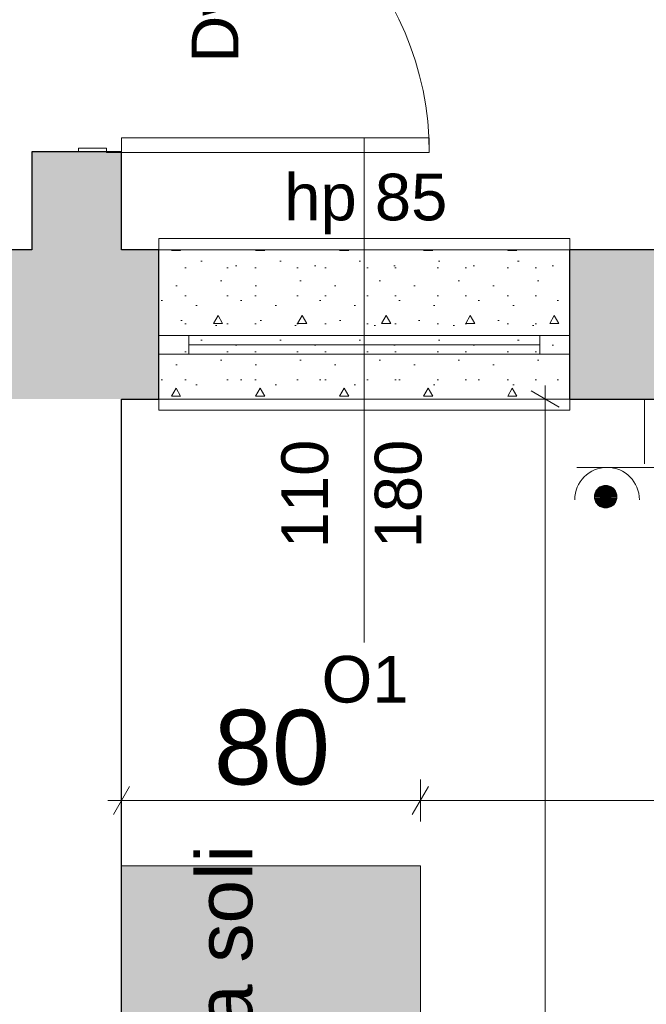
# Model space of a CAD drawing. Header units: centimetres. Extents: x -25572 to 23555, y -2435 to 15405.
# Tile 73 of 134: x 8138 to 8306, y 4689 to 4953. Entities that reach past the tile are written whole.
import ezdxf

# ---------------------------------------------------------------- set-up
doc = ezdxf.new("R2010")
doc.units = ezdxf.units.CM
doc.header["$MEASUREMENT"] = 0
doc.linetypes.add('Przerywana', pattern=[24, 12, -12])
for name, color, linetype, lineweight in [('820-G Rysunki Obrazki_Nr_pióra__1', 7, 'Continuous', 13), ('820-G Rysunki Obrazki_Nr_pióra__4', 7, 'Continuous', 13), ('Nowe_210-A Pomieszczenia_Nr_pióra__41', 7, 'Continuous', 15), ('Nowe_220-A Ściany_Nr_pióra__19', 255, 'Continuous', 0), ('Nowe_220-A Ściany_Nr_pióra__20', 1, 'Continuous', 13), ('Nowe_220-A Ściany_Nr_pióra__23', 7, 'Continuous', 15), ('Nowe_220-A Ściany_Nr_pióra__27', 7, 'Continuous', 25), ('Nowe_220-A Ściany_Nr_pióra__3', 7, 'Continuous', 13), ('Nowe_220-A Ściany_Nr_pióra__41', 7, 'Continuous', 15), ('Nowe_220-A Ściany_Nr_pióra__7', 7, 'Continuous', 13), ('Nowe_299-A Wymiary Opisy_Nr_pióra__161', 7, 'Continuous', 5), ('Nowe_299-A Wymiary Opisy_Nr_pióra__41', 7, 'Continuous', 15)]:
    doc.layers.add(name, color=color, linetype=linetype, lineweight=lineweight)
doc.layers.add('Nowe_220-A Ściany_Nr_pióra__118', color=7, linetype='Continuous', lineweight=13, true_color=0x573938)
doc.layers.add('Nowe_220-A Ściany_Nr_pióra__45', color=7, linetype='Continuous', lineweight=15, true_color=0x40a5ff)
doc.layers.add('Nowe_299-A Wymiary Opisy', color=7, linetype='Continuous')
doc.styles.add('STYL_AUTOMATYCZNY_11', font='arial.ttf')
doc.styles.add('STYL_AUTOMATYCZNY_6', font='arial.ttf')
doc.dimstyles.new('STYL_AUTOMATYCZNY__1', dxfattribs={"dimtxt": 20, "dimasz": 5.7, "dimexe": 0.18, "dimexo": 0.0625, "dimgap": 0, "dimtad": 1, "dimtih": 1, "dimtoh": 1, "dimdec": 0, "dimzin": 0, "dimdsep": 46, "dimtxsty": 'STYL_AUTOMATYCZNY_11', "dimblk": 'ARROWHEAD_2', "dimblk1": 'ARROWHEAD_2', "dimblk2": 'ARROWHEAD_2', "dimcen": 0.09, "dimse1": 1, "dimse2": 1, "dimclrd": 7, "dimclre": 7, "dimclrt": 7, "dimadec": 1, "dimazin": 0, "dimtfac": 1, "dimtdec": 4, "dimtmove": 0, "dimatfit": 3, "dimfxl": 0, "dimtolj": 1, "dimtzin": 0, "dimarcsym": 0})
doc.dimstyles.new('STYL_AUTOMATYCZNY__2', dxfattribs={"dimtxt": 20, "dimasz": 5.7, "dimexe": 0.18, "dimexo": 0.0625, "dimgap": 0, "dimtad": 1, "dimdec": 0, "dimzin": 0, "dimdsep": 46, "dimtxsty": 'STYL_AUTOMATYCZNY_11', "dimblk": 'ARROWHEAD_2', "dimblk1": 'ARROWHEAD_2', "dimblk2": 'ARROWHEAD_2', "dimcen": 0.09, "dimse1": 1, "dimse2": 1, "dimclrd": 7, "dimclre": 7, "dimclrt": 7, "dimadec": 1, "dimazin": 0, "dimtfac": 1, "dimtdec": 4, "dimtmove": 0, "dimatfit": 3, "dimfxl": 0, "dimtolj": 1, "dimtzin": 0, "dimarcsym": 0})

# ---------------------------------------------------------------- blocks, each defined once
blk = doc.blocks.new('*D55')
at = {"layer": 'Nowe_299-A Wymiary Opisy_Nr_pióra__161', "color": 7, "linetype": 'Continuous', "lineweight": 5}
for p, q in [((8282.58, 4848.97), (8275.08, 4853.3)), ((8278.83, 4851.14), (8278.83, 4854.81)), ((8284.46, 4851.14), (8273.21, 4851.14)), ((8278.83, 4398.14), (8278.83, 4851.14)), ((8275.08, 4400.3), (8282.58, 4395.97)), ((8284.46, 4398.14), (8273.21, 4398.14)), ((8278.83, 4394.47), (8278.83, 4398.14))]:
    blk.add_line(p, q, dxfattribs=at)
at = {"layer": 'Nowe_299-A Wymiary Opisy_Nr_pióra__41', "color": 7, "lineweight": 15, "insert": (8274.83, 4601.76), "char_height": 20, "attachment_point": 7, "rotation": 90, "style": 'STYL_AUTOMATYCZNY_11'}
blk.add_mtext('\\A1;{\\pql;\\fArial|b0|i0|c238|p0;\\W1.000000;453}', dxfattribs=at)
blk = doc.blocks.new('ARROWHEAD_2')
at = {"color": 0, "linetype": 'Continuous', "lineweight": 0}
for p, q in [((-0.378, -0.655), (0.378, 0.655)), ((0, 0), (-1, 0))]:
    blk.add_line(p, q, dxfattribs=at)
blk = doc.blocks.new('*D59')
at = {"layer": 'Nowe_299-A Wymiary Opisy_Nr_pióra__161', "color": 7, "linetype": 'Continuous', "lineweight": 5}
for p, q in [((8167.54, 4747.37), (8163.21, 4739.87)), ((8165.38, 4737.99), (8165.38, 4749.24)), ((8247.54, 4747.37), (8243.21, 4739.87)), ((8245.38, 4737.99), (8245.38, 4749.24)), ((8161.71, 4743.62), (8165.38, 4743.62)), ((8165.38, 4743.62), (8245.38, 4743.62))]:
    blk.add_line(p, q, dxfattribs=at)
at = {"layer": 'Nowe_299-A Wymiary Opisy_Nr_pióra__41', "color": 7, "lineweight": 15, "insert": (8190.12, 4747.62), "char_height": 20, "attachment_point": 7, "style": 'STYL_AUTOMATYCZNY_11'}
blk.add_mtext('\\A1;{\\pql;\\fArial|b0|i0|c238|p0;\\W1.000000;80}', dxfattribs=at)
blk = doc.blocks.new('*D60')
at = {"layer": 'Nowe_299-A Wymiary Opisy_Nr_pióra__161', "color": 7, "linetype": 'Continuous', "lineweight": 5}
for p, q in [((8247.54, 4747.37), (8243.21, 4739.87)), ((8245.38, 4737.99), (8245.38, 4749.24)), ((8461.21, 4739.87), (8465.54, 4747.37)), ((8463.38, 4737.99), (8463.38, 4749.24)), ((8245.38, 4743.62), (8463.38, 4743.62)), ((8463.38, 4743.62), (8467.04, 4743.62))]:
    blk.add_line(p, q, dxfattribs=at)
at = {"layer": 'Nowe_299-A Wymiary Opisy_Nr_pióra__41', "color": 7, "lineweight": 15, "insert": (8331.49, 4747.62), "char_height": 20, "attachment_point": 7, "style": 'STYL_AUTOMATYCZNY_11'}
blk.add_mtext('\\A1;{\\pql;\\fArial|b0|i0|c238|p0;\\W1.000000;218}', dxfattribs=at)
blk = doc.blocks.new('*D62')
at = {"layer": 'Nowe_299-A Wymiary Opisy_Nr_pióra__161', "color": 7, "linetype": 'Continuous', "lineweight": 5}
for p, q in [((8360.41, 4726.14), (8349.16, 4726.14)), ((8351.03, 4728.3), (8358.53, 4723.97)), ((8354.78, 4526.14), (8354.78, 4726.14)), ((8351.03, 4528.3), (8358.53, 4523.97)), ((8360.41, 4526.14), (8349.16, 4526.14))]:
    blk.add_line(p, q, dxfattribs=at)
at = {"layer": 'Nowe_299-A Wymiary Opisy_Nr_pióra__41', "color": 7, "lineweight": 15, "insert": (8350.78, 4603.26), "char_height": 20, "attachment_point": 7, "rotation": 90, "style": 'STYL_AUTOMATYCZNY_11'}
blk.add_mtext('\\A1;{\\pql;\\fArial|b0|i0|c238|p0;\\W1.000000;200}', dxfattribs=at)
blk = doc.blocks.new('*D63')
at = {"layer": 'Nowe_299-A Wymiary Opisy_Nr_pióra__161', "color": 7, "linetype": 'Continuous', "lineweight": 5}
for p, q in [((8358.53, 4848.97), (8351.03, 4853.3)), ((8354.78, 4851.14), (8354.78, 4854.81)), ((8360.41, 4851.14), (8349.16, 4851.14)), ((8354.78, 4726.14), (8354.78, 4851.14)), ((8360.41, 4726.14), (8349.16, 4726.14)), ((8351.03, 4728.3), (8358.53, 4723.97))]:
    blk.add_line(p, q, dxfattribs=at)
at = {"layer": 'Nowe_299-A Wymiary Opisy_Nr_pióra__41', "color": 7, "lineweight": 15, "insert": (8350.78, 4765.76), "char_height": 20, "attachment_point": 7, "rotation": 90, "style": 'STYL_AUTOMATYCZNY_11'}
blk.add_mtext('\\A1;{\\pql;\\fArial|b0|i0|c238|p0;\\W1.000000;125}', dxfattribs=at)

msp = doc.modelspace()

# ---------------------------------------------------------------- hatches: boundary and pattern name
at = {"layer": '820-G Rysunki Obrazki_Nr_pióra__1', "linetype": 'Continuous', "lineweight": 13}
for points in [[(8297.93, 4825.78), (8292.07, 4825.78), (8292.15, 4826.03)], [(8297.85, 4826.03), (8292.15, 4826.03), (8292.25, 4826.28)], [(8297.85, 4826.03), (8297.93, 4825.78), (8292.15, 4826.03)], [(8297.75, 4826.28), (8292.25, 4826.28), (8292.38, 4826.51)], [(8297.75, 4826.28), (8297.85, 4826.03), (8292.25, 4826.28)], [(8297.62, 4826.51), (8292.38, 4826.51), (8292.52, 4826.73)], [(8297.62, 4826.51), (8297.75, 4826.28), (8292.38, 4826.51)], [(8297.48, 4826.73), (8292.52, 4826.73), (8292.68, 4826.94)], [(8297.48, 4826.73), (8297.62, 4826.51), (8292.52, 4826.73)], [(8297.32, 4826.94), (8292.68, 4826.94), (8292.86, 4827.14)], [(8297.32, 4826.94), (8297.48, 4826.73), (8292.68, 4826.94)], [(8297.14, 4827.14), (8292.86, 4827.14), (8293.05, 4827.32)], [(8297.14, 4827.14), (8297.32, 4826.94), (8292.86, 4827.14)], [(8296.95, 4827.32), (8293.05, 4827.32), (8293.26, 4827.48)], [(8296.95, 4827.32), (8297.14, 4827.14), (8293.05, 4827.32)], [(8296.74, 4827.48), (8293.26, 4827.48), (8293.48, 4827.62)], [(8296.74, 4827.48), (8296.95, 4827.32), (8293.26, 4827.48)], [(8296.51, 4827.62), (8293.48, 4827.62), (8293.72, 4827.74)], [(8296.51, 4827.62), (8296.74, 4827.48), (8293.48, 4827.62)], [(8296.28, 4827.74), (8293.72, 4827.74), (8293.96, 4827.84)], [(8296.28, 4827.74), (8296.51, 4827.62), (8293.72, 4827.74)], [(8296.04, 4827.84), (8293.96, 4827.84), (8294.22, 4827.92)], [(8296.04, 4827.84), (8296.28, 4827.74), (8293.96, 4827.84)], [(8295.78, 4827.92), (8294.22, 4827.92), (8294.47, 4827.98)], [(8295.78, 4827.92), (8296.04, 4827.84), (8294.22, 4827.92)], [(8295.53, 4827.98), (8294.47, 4827.98), (8294.74, 4828.01)], [(8295.53, 4827.98), (8295.78, 4827.92), (8294.47, 4827.98)], [(8295.26, 4828.01), (8295.53, 4827.98), (8294.74, 4828.01)], [(8298.03, 4825), (8291.97, 4825), (8291.98, 4825.26)], [(8298.03, 4825), (8298.02, 4824.73), (8291.97, 4825)], [(8298.02, 4824.73), (8291.98, 4824.73), (8291.97, 4825)], [(8298.02, 4825.26), (8291.98, 4825.26), (8292.02, 4825.52)], [(8298.02, 4825.26), (8298.03, 4825), (8291.98, 4825.26)], [(8298.02, 4824.73), (8297.98, 4824.47), (8291.98, 4824.73)], [(8297.98, 4824.47), (8292.02, 4824.47), (8291.98, 4824.73)], [(8297.98, 4825.52), (8292.02, 4825.52), (8292.07, 4825.78)], [(8297.98, 4825.52), (8298.02, 4825.26), (8292.02, 4825.52)], [(8297.98, 4824.47), (8297.93, 4824.21), (8292.02, 4824.47)], [(8297.93, 4824.21), (8292.07, 4824.21), (8292.02, 4824.47)], [(8297.93, 4825.78), (8297.98, 4825.52), (8292.07, 4825.78)], [(8297.93, 4824.21), (8297.85, 4823.96), (8292.07, 4824.21)], [(8297.85, 4823.96), (8292.15, 4823.96), (8292.07, 4824.21)], [(8297.85, 4823.96), (8297.75, 4823.71), (8292.15, 4823.96)], [(8297.75, 4823.71), (8292.25, 4823.71), (8292.15, 4823.96)], [(8297.75, 4823.71), (8297.62, 4823.48), (8292.25, 4823.71)], [(8297.62, 4823.48), (8292.38, 4823.48), (8292.25, 4823.71)], [(8297.62, 4823.48), (8297.48, 4823.26), (8292.38, 4823.48)], [(8297.48, 4823.26), (8292.52, 4823.26), (8292.38, 4823.48)], [(8297.48, 4823.26), (8297.32, 4823.05), (8292.52, 4823.26)], [(8297.32, 4823.05), (8292.68, 4823.05), (8292.52, 4823.26)], [(8297.32, 4823.05), (8297.14, 4822.85), (8292.68, 4823.05)], [(8297.14, 4822.85), (8292.86, 4822.85), (8292.68, 4823.05)], [(8297.14, 4822.85), (8296.95, 4822.67), (8292.86, 4822.85)], [(8296.95, 4822.67), (8293.05, 4822.67), (8292.86, 4822.85)], [(8296.95, 4822.67), (8296.74, 4822.51), (8293.05, 4822.67)], [(8296.74, 4822.51), (8293.26, 4822.51), (8293.05, 4822.67)], [(8296.74, 4822.51), (8296.51, 4822.37), (8293.26, 4822.51)], [(8296.51, 4822.37), (8293.48, 4822.37), (8293.26, 4822.51)], [(8296.51, 4822.37), (8296.28, 4822.25), (8293.48, 4822.37)], [(8296.28, 4822.25), (8293.72, 4822.25), (8293.48, 4822.37)], [(8296.28, 4822.25), (8296.04, 4822.15), (8293.72, 4822.25)], [(8296.04, 4822.15), (8293.96, 4822.15), (8293.72, 4822.25)], [(8296.04, 4822.15), (8295.78, 4822.07), (8293.96, 4822.15)], [(8295.78, 4822.07), (8294.22, 4822.07), (8293.96, 4822.15)], [(8295.78, 4822.07), (8295.53, 4822.01), (8294.22, 4822.07)], [(8295.53, 4822.01), (8294.47, 4822.01), (8294.22, 4822.07)], [(8295.53, 4822.01), (8295.26, 4821.98), (8294.47, 4822.01)], [(8295.26, 4821.98), (8294.74, 4821.98), (8294.47, 4822.01)]]:
    msp.add_hatch(color=7, dxfattribs=at).paths.add_polyline_path(points)
at = {"layer": 'Nowe_220-A Ściany_Nr_pióra__118', "linetype": 'Continuous', "lineweight": 13, "true_color": 0x573938}
h = msp.add_hatch(dxfattribs=at)
h.set_pattern_fill('Beton_lekki', color=39, style=0, pattern_type=2)
h.set_pattern_definition([(0, (0, 0), (0, 38.97114), [2.4375, -20.0625]), (0, (11.25, 19.486), (0, 38.97114), [2.4375, -20.0625]), (60, (0, 0), (-33.75, 19.48557), [2.4375, -20.0625]), (60, (22.5, 0), (-33.75, 19.48557), [2.4375, -20.0625]), (120, (2.437, 0), (33.75, 19.48557), [2.4375, -20.0625]), (120, (24.938, 0), (33.75, 19.48557), [2.4375, -20.0625]), (0, (0, 3.75), (0, 7.5), [0, -7.5, 0, -11.25]), (45, (3.75, 3.75), (-5.303301, 5.303301), [0, -5.625, 0, -9.375])])
h.paths.add_polyline_path([(8285.38, 4851.14), (8285.38, 4891.14), (8175.38, 4891.14), (8175.38, 4851.14)])
at = {"layer": 'Nowe_220-A Ściany_Nr_pióra__118', "linetype": 'Continuous', "lineweight": 0, "true_color": 0x150e0e}
msp.add_hatch(color=28, dxfattribs=at).paths.add_polyline_path([(8165.38, 4526.14), (8245.38, 4526.14), (8245.38, 4726.14), (8165.38, 4726.14)])
at = {"layer": 'Nowe_220-A Ściany_Nr_pióra__19', "linetype": 'Continuous', "lineweight": 0}
for points in [[(8141.38, 4891.14), (8165.38, 4891.14), (8165.38, 4917.35), (8141.38, 4917.35)], [(8127.45, 4851.14), (8175.38, 4851.14), (8175.38, 4891.14), (8127.45, 4891.14)], [(8285.38, 4851.14), (8325.38, 4851.14), (8325.38, 4891.14), (8285.38, 4891.14)]]:
    msp.add_hatch(color=255, dxfattribs=at).paths.add_polyline_path(points)

# ---------------------------------------------------------------- linework, layer by layer
at = {"layer": '820-G Rysunki Obrazki_Nr_pióra__4', "color": 7, "linetype": 'Continuous', "lineweight": 13}
for p, q in [((8305.38, 4833.82), (8305.38, 4851.14)), ((8287.29, 4832.83), (8325.29, 4832.83)), ((8297.85, 4826.03), (8292.15, 4826.03)), ((8297.93, 4825.78), (8292.15, 4826.03)), ((8292.15, 4826.03), (8297.85, 4826.03)), ((8292.15, 4826.03), (8297.93, 4825.78)), ((8297.75, 4826.28), (8292.25, 4826.28)), ((8297.85, 4826.03), (8292.25, 4826.28)), ((8292.25, 4826.28), (8297.75, 4826.28)), ((8292.25, 4826.28), (8297.85, 4826.03)), ((8297.62, 4826.51), (8292.38, 4826.51)), ((8297.75, 4826.28), (8292.38, 4826.51)), ((8292.38, 4826.51), (8297.62, 4826.51)), ((8292.38, 4826.51), (8297.75, 4826.28)), ((8297.48, 4826.73), (8292.52, 4826.73)), ((8297.62, 4826.51), (8292.52, 4826.73)), ((8292.52, 4826.73), (8297.48, 4826.73)), ((8292.52, 4826.73), (8297.62, 4826.51)), ((8297.32, 4826.94), (8292.68, 4826.94)), ((8297.48, 4826.73), (8292.68, 4826.94)), ((8292.68, 4826.94), (8297.32, 4826.94)), ((8292.68, 4826.94), (8297.48, 4826.73)), ((8297.14, 4827.14), (8292.86, 4827.14)), ((8297.32, 4826.94), (8292.86, 4827.14)), ((8292.86, 4827.14), (8297.14, 4827.14)), ((8292.86, 4827.14), (8297.32, 4826.94)), ((8296.95, 4827.32), (8293.05, 4827.32)), ((8297.14, 4827.14), (8293.05, 4827.32)), ((8293.05, 4827.32), (8296.95, 4827.32)), ((8293.05, 4827.32), (8297.14, 4827.14)), ((8293.26, 4827.48), (8293.48, 4827.62)), ((8296.74, 4827.48), (8293.26, 4827.48)), ((8296.95, 4827.32), (8293.26, 4827.48)), ((8293.26, 4827.48), (8296.74, 4827.48)), ((8293.26, 4827.48), (8296.95, 4827.32)), ((8293.48, 4827.62), (8293.72, 4827.74)), ((8296.51, 4827.62), (8293.48, 4827.62)), ((8296.74, 4827.48), (8293.48, 4827.62)), ((8293.48, 4827.62), (8296.51, 4827.62)), ((8293.48, 4827.62), (8296.74, 4827.48)), ((8293.72, 4827.74), (8293.96, 4827.84)), ((8296.28, 4827.74), (8293.72, 4827.74)), ((8296.51, 4827.62), (8293.72, 4827.74)), ((8293.72, 4827.74), (8296.28, 4827.74)), ((8293.72, 4827.74), (8296.51, 4827.62)), ((8293.96, 4827.84), (8294.22, 4827.92)), ((8296.04, 4827.84), (8293.96, 4827.84)), ((8296.28, 4827.74), (8293.96, 4827.84)), ((8293.96, 4827.84), (8296.04, 4827.84)), ((8293.96, 4827.84), (8296.28, 4827.74)), ((8294.22, 4827.92), (8294.47, 4827.98)), ((8295.78, 4827.92), (8294.22, 4827.92)), ((8296.04, 4827.84), (8294.22, 4827.92)), ((8294.22, 4827.92), (8295.78, 4827.92)), ((8294.22, 4827.92), (8296.04, 4827.84)), ((8294.47, 4827.98), (8294.74, 4828.01)), ((8295.53, 4827.98), (8294.47, 4827.98)), ((8295.78, 4827.92), (8294.47, 4827.98)), ((8294.47, 4827.98), (8295.53, 4827.98)), ((8294.47, 4827.98), (8295.78, 4827.92)), ((8294.74, 4828.01), (8295, 4828.03)), ((8295.26, 4828.01), (8294.74, 4828.01)), ((8295.53, 4827.98), (8294.74, 4828.01)), ((8294.74, 4828.01), (8295.26, 4828.01)), ((8294.74, 4828.01), (8295.53, 4827.98)), ((8295, 4828.03), (8295.26, 4828.01)), ((8295.26, 4828.01), (8295.53, 4827.98)), ((8295.53, 4827.98), (8295.78, 4827.92)), ((8295.78, 4827.92), (8296.04, 4827.84)), ((8296.04, 4827.84), (8296.28, 4827.74)), ((8296.28, 4827.74), (8296.51, 4827.62)), ((8296.51, 4827.62), (8296.74, 4827.48)), ((8296.74, 4827.48), (8296.95, 4827.32)), ((8296.95, 4827.32), (8297.14, 4827.14)), ((8297.14, 4827.14), (8297.32, 4826.94)), ((8297.32, 4826.94), (8297.48, 4826.73)), ((8297.48, 4826.73), (8297.62, 4826.51)), ((8297.62, 4826.51), (8297.75, 4826.28)), ((8297.75, 4826.28), (8297.85, 4826.03)), ((8297.85, 4826.03), (8297.93, 4825.78)), ((8298.03, 4825), (8291.97, 4825)), ((8298.02, 4824.73), (8291.97, 4825)), ((8291.97, 4825), (8298.03, 4825)), ((8291.97, 4825), (8298.02, 4824.73)), ((8298.02, 4825.26), (8291.98, 4825.26)), ((8298.03, 4825), (8291.98, 4825.26)), ((8291.98, 4825.26), (8298.02, 4825.26)), ((8291.98, 4825.26), (8298.03, 4825)), ((8298.02, 4824.73), (8291.98, 4824.73)), ((8297.98, 4824.47), (8291.98, 4824.73)), ((8291.98, 4824.73), (8298.02, 4824.73)), ((8291.98, 4824.73), (8297.98, 4824.47)), ((8297.98, 4825.52), (8292.02, 4825.52)), ((8298.02, 4825.26), (8292.02, 4825.52)), ((8292.02, 4825.52), (8297.98, 4825.52)), ((8292.02, 4825.52), (8298.02, 4825.26)), ((8297.98, 4824.47), (8292.02, 4824.47)), ((8297.93, 4824.21), (8292.02, 4824.47)), ((8292.02, 4824.47), (8297.98, 4824.47)), ((8292.02, 4824.47), (8297.93, 4824.21)), ((8297.93, 4825.78), (8292.07, 4825.78)), ((8297.98, 4825.52), (8292.07, 4825.78)), ((8292.07, 4825.78), (8297.93, 4825.78)), ((8292.07, 4825.78), (8297.98, 4825.52)), ((8297.93, 4824.21), (8292.07, 4824.21)), ((8297.85, 4823.96), (8292.07, 4824.21)), ((8292.07, 4824.21), (8297.93, 4824.21)), ((8292.07, 4824.21), (8297.85, 4823.96)), ((8297.85, 4823.96), (8292.15, 4823.96)), ((8297.75, 4823.71), (8292.15, 4823.96)), ((8292.15, 4823.96), (8297.85, 4823.96)), ((8292.15, 4823.96), (8297.75, 4823.71)), ((8297.75, 4823.71), (8292.25, 4823.71)), ((8297.62, 4823.48), (8292.25, 4823.71)), ((8292.25, 4823.71), (8297.75, 4823.71)), ((8292.25, 4823.71), (8297.62, 4823.48)), ((8297.62, 4823.48), (8292.38, 4823.48)), ((8297.48, 4823.26), (8292.38, 4823.48)), ((8292.38, 4823.48), (8297.62, 4823.48)), ((8292.38, 4823.48), (8297.48, 4823.26)), ((8297.62, 4823.48), (8297.48, 4823.26)), ((8297.75, 4823.71), (8297.62, 4823.48)), ((8297.85, 4823.96), (8297.75, 4823.71)), ((8297.93, 4824.21), (8297.85, 4823.96)), ((8297.93, 4825.78), (8297.98, 4825.52)), ((8297.98, 4824.47), (8297.93, 4824.21)), ((8297.98, 4825.52), (8298.02, 4825.26)), ((8298.02, 4824.73), (8297.98, 4824.47)), ((8298.02, 4825.26), (8298.03, 4825)), ((8298.03, 4825), (8298.02, 4824.73)), ((8297.48, 4823.26), (8292.52, 4823.26)), ((8297.32, 4823.05), (8292.52, 4823.26)), ((8292.52, 4823.26), (8297.48, 4823.26)), ((8292.52, 4823.26), (8297.32, 4823.05)), ((8297.32, 4823.05), (8292.68, 4823.05)), ((8297.14, 4822.85), (8292.68, 4823.05)), ((8292.68, 4823.05), (8297.32, 4823.05)), ((8292.68, 4823.05), (8297.14, 4822.85)), ((8297.14, 4822.85), (8292.86, 4822.85)), ((8296.95, 4822.67), (8292.86, 4822.85)), ((8292.86, 4822.85), (8297.14, 4822.85)), ((8292.86, 4822.85), (8296.95, 4822.67)), ((8296.95, 4822.67), (8293.05, 4822.67)), ((8296.74, 4822.51), (8293.05, 4822.67)), ((8293.05, 4822.67), (8296.95, 4822.67)), ((8293.05, 4822.67), (8296.74, 4822.51)), ((8296.74, 4822.51), (8293.26, 4822.51)), ((8296.51, 4822.37), (8293.26, 4822.51)), ((8293.26, 4822.51), (8296.74, 4822.51)), ((8293.48, 4822.37), (8293.26, 4822.51)), ((8293.26, 4822.51), (8296.51, 4822.37)), ((8296.51, 4822.37), (8293.48, 4822.37)), ((8296.28, 4822.25), (8293.48, 4822.37)), ((8293.48, 4822.37), (8296.51, 4822.37)), ((8293.72, 4822.25), (8293.48, 4822.37)), ((8293.48, 4822.37), (8296.28, 4822.25)), ((8296.28, 4822.25), (8293.72, 4822.25)), ((8296.04, 4822.15), (8293.72, 4822.25)), ((8293.72, 4822.25), (8296.28, 4822.25)), ((8293.96, 4822.15), (8293.72, 4822.25)), ((8293.72, 4822.25), (8296.04, 4822.15)), ((8296.04, 4822.15), (8293.96, 4822.15)), ((8295.78, 4822.07), (8293.96, 4822.15)), ((8293.96, 4822.15), (8296.04, 4822.15)), ((8294.22, 4822.07), (8293.96, 4822.15)), ((8293.96, 4822.15), (8295.78, 4822.07)), ((8295.78, 4822.07), (8294.22, 4822.07)), ((8295.53, 4822.01), (8294.22, 4822.07)), ((8294.22, 4822.07), (8295.78, 4822.07)), ((8294.47, 4822.01), (8294.22, 4822.07)), ((8294.22, 4822.07), (8295.53, 4822.01)), ((8295.53, 4822.01), (8294.47, 4822.01)), ((8295.26, 4821.98), (8294.47, 4822.01)), ((8294.47, 4822.01), (8295.53, 4822.01)), ((8294.74, 4821.98), (8294.47, 4822.01)), ((8294.47, 4822.01), (8295.26, 4821.98)), ((8295.26, 4821.98), (8294.74, 4821.98)), ((8295, 4821.97), (8294.74, 4821.98)), ((8294.74, 4821.98), (8295.26, 4821.98)), ((8295.26, 4821.98), (8295, 4821.97)), ((8295.53, 4822.01), (8295.26, 4821.98)), ((8295.78, 4822.07), (8295.53, 4822.01)), ((8296.04, 4822.15), (8295.78, 4822.07)), ((8296.28, 4822.25), (8296.04, 4822.15)), ((8296.51, 4822.37), (8296.28, 4822.25)), ((8296.74, 4822.51), (8296.51, 4822.37)), ((8296.95, 4822.67), (8296.74, 4822.51)), ((8297.14, 4822.85), (8296.95, 4822.67)), ((8297.32, 4823.05), (8297.14, 4822.85)), ((8297.48, 4823.26), (8297.32, 4823.05))]:
    msp.add_line(p, q, dxfattribs=at)
for points in [[(8292.07, 4825.78), (8292.15, 4826.03), (8297.93, 4825.78)], [(8292.15, 4826.03), (8292.25, 4826.28), (8297.85, 4826.03)], [(8297.93, 4825.78), (8292.15, 4826.03), (8297.85, 4826.03)], [(8292.25, 4826.28), (8292.38, 4826.51), (8297.75, 4826.28)], [(8297.85, 4826.03), (8292.25, 4826.28), (8297.75, 4826.28)], [(8292.38, 4826.51), (8292.52, 4826.73), (8297.62, 4826.51)], [(8297.75, 4826.28), (8292.38, 4826.51), (8297.62, 4826.51)], [(8292.52, 4826.73), (8292.68, 4826.94), (8297.48, 4826.73)], [(8297.62, 4826.51), (8292.52, 4826.73), (8297.48, 4826.73)], [(8292.68, 4826.94), (8292.86, 4827.14), (8297.32, 4826.94)], [(8297.48, 4826.73), (8292.68, 4826.94), (8297.32, 4826.94)], [(8292.86, 4827.14), (8293.05, 4827.32), (8297.14, 4827.14)], [(8297.32, 4826.94), (8292.86, 4827.14), (8297.14, 4827.14)], [(8293.05, 4827.32), (8293.26, 4827.48), (8296.95, 4827.32)], [(8297.14, 4827.14), (8293.05, 4827.32), (8296.95, 4827.32)], [(8293.26, 4827.48), (8293.48, 4827.62), (8296.74, 4827.48)], [(8296.95, 4827.32), (8293.26, 4827.48), (8296.74, 4827.48)], [(8293.48, 4827.62), (8293.72, 4827.74), (8296.51, 4827.62)], [(8296.74, 4827.48), (8293.48, 4827.62), (8296.51, 4827.62)], [(8293.72, 4827.74), (8293.96, 4827.84), (8296.28, 4827.74)], [(8296.51, 4827.62), (8293.72, 4827.74), (8296.28, 4827.74)], [(8293.96, 4827.84), (8294.22, 4827.92), (8296.04, 4827.84)], [(8296.28, 4827.74), (8293.96, 4827.84), (8296.04, 4827.84)], [(8294.22, 4827.92), (8294.47, 4827.98), (8295.78, 4827.92)], [(8296.04, 4827.84), (8294.22, 4827.92), (8295.78, 4827.92)], [(8294.47, 4827.98), (8294.74, 4828.01), (8295.53, 4827.98)], [(8295.78, 4827.92), (8294.47, 4827.98), (8295.53, 4827.98)], [(8294.74, 4828.01), (8295, 4828.03), (8295.26, 4828.01)], [(8295.53, 4827.98), (8294.74, 4828.01), (8295.26, 4828.01)], [(8291.97, 4825), (8291.98, 4825.26), (8298.03, 4825)], [(8298.02, 4824.73), (8291.97, 4825), (8298.03, 4825)], [(8291.98, 4824.73), (8291.97, 4825), (8298.02, 4824.73)], [(8291.98, 4825.26), (8292.02, 4825.52), (8298.02, 4825.26)], [(8298.03, 4825), (8291.98, 4825.26), (8298.02, 4825.26)], [(8297.98, 4824.47), (8291.98, 4824.73), (8298.02, 4824.73)], [(8292.02, 4824.47), (8291.98, 4824.73), (8297.98, 4824.47)], [(8292.02, 4825.52), (8292.07, 4825.78), (8297.98, 4825.52)], [(8298.02, 4825.26), (8292.02, 4825.52), (8297.98, 4825.52)], [(8297.93, 4824.21), (8292.02, 4824.47), (8297.98, 4824.47)], [(8292.07, 4824.21), (8292.02, 4824.47), (8297.93, 4824.21)], [(8297.98, 4825.52), (8292.07, 4825.78), (8297.93, 4825.78)], [(8297.85, 4823.96), (8292.07, 4824.21), (8297.93, 4824.21)], [(8292.15, 4823.96), (8292.07, 4824.21), (8297.85, 4823.96)], [(8297.75, 4823.71), (8292.15, 4823.96), (8297.85, 4823.96)], [(8292.25, 4823.71), (8292.15, 4823.96), (8297.75, 4823.71)], [(8297.62, 4823.48), (8292.25, 4823.71), (8297.75, 4823.71)], [(8292.38, 4823.48), (8292.25, 4823.71), (8297.62, 4823.48)], [(8297.48, 4823.26), (8292.38, 4823.48), (8297.62, 4823.48)], [(8292.52, 4823.26), (8292.38, 4823.48), (8297.48, 4823.26)], [(8297.32, 4823.05), (8292.52, 4823.26), (8297.48, 4823.26)], [(8292.68, 4823.05), (8292.52, 4823.26), (8297.32, 4823.05)], [(8297.14, 4822.85), (8292.68, 4823.05), (8297.32, 4823.05)], [(8292.86, 4822.85), (8292.68, 4823.05), (8297.14, 4822.85)], [(8296.95, 4822.67), (8292.86, 4822.85), (8297.14, 4822.85)], [(8293.05, 4822.67), (8292.86, 4822.85), (8296.95, 4822.67)], [(8296.74, 4822.51), (8293.05, 4822.67), (8296.95, 4822.67)], [(8293.26, 4822.51), (8293.05, 4822.67), (8296.74, 4822.51)], [(8296.51, 4822.37), (8293.26, 4822.51), (8296.74, 4822.51)], [(8293.48, 4822.37), (8293.26, 4822.51), (8296.51, 4822.37)], [(8296.28, 4822.25), (8293.48, 4822.37), (8296.51, 4822.37)], [(8293.72, 4822.25), (8293.48, 4822.37), (8296.28, 4822.25)], [(8296.04, 4822.15), (8293.72, 4822.25), (8296.28, 4822.25)], [(8293.96, 4822.15), (8293.72, 4822.25), (8296.04, 4822.15)], [(8295.78, 4822.07), (8293.96, 4822.15), (8296.04, 4822.15)], [(8294.22, 4822.07), (8293.96, 4822.15), (8295.78, 4822.07)], [(8295.53, 4822.01), (8294.22, 4822.07), (8295.78, 4822.07)], [(8294.47, 4822.01), (8294.22, 4822.07), (8295.53, 4822.01)], [(8295.26, 4821.98), (8294.47, 4822.01), (8295.53, 4822.01)], [(8294.74, 4821.98), (8294.47, 4822.01), (8295.26, 4821.98)], [(8295, 4821.97), (8294.74, 4821.98), (8295.26, 4821.98)]]:
    msp.add_lwpolyline(points, close=True, dxfattribs=at)
msp.add_arc((8295.38, 4824.17), 8.66, 0, 180, dxfattribs=at)
at = {"layer": 'Nowe_220-A Ściany_Nr_pióra__20', "color": 1, "linetype": 'Continuous', "lineweight": 13}
for p, q in [((8165.38, 4398.14), (8165.38, 4851.14)), ((8165.38, 4851.14), (8463.38, 4851.14))]:
    msp.add_line(p, q, dxfattribs=at)
msp.add_lwpolyline([(8285.38, 4851.14), (8175.38, 4851.14), (8175.38, 4891.14), (8285.38, 4891.14)], close=True, dxfattribs=at)
at = {"layer": 'Nowe_220-A Ściany_Nr_pióra__23', "color": 7, "linetype": 'Continuous', "lineweight": 15}
for p, q in [((8161.38, 4918.35), (8153.88, 4918.35)), ((8153.88, 4918.35), (8153.88, 4917.35)), ((8161.38, 4917.15), (8161.38, 4918.35)), ((8153.88, 4917.35), (8165.38, 4917.35)), ((8165.38, 4917.15), (8161.38, 4917.15)), ((8165.38, 4917.35), (8165.38, 4917.15)), ((8183.38, 4868.14), (8175.38, 4868.14)), ((8183.38, 4863.14), (8183.38, 4868.14)), ((8285.38, 4868.14), (8277.38, 4868.14)), ((8277.38, 4868.14), (8277.38, 4863.14)), ((8175.38, 4863.14), (8183.38, 4863.14)), ((8277.38, 4863.14), (8285.38, 4863.14))]:
    msp.add_line(p, q, dxfattribs=at)
at = {"layer": 'Nowe_220-A Ściany_Nr_pióra__27', "color": 7, "linetype": 'Continuous', "lineweight": 25}
for p, q in [((8153.88, 4917.35), (8141.38, 4917.35)), ((8153.88, 4917.35), (8141.38, 4917.35)), ((8165.38, 4917.35), (8153.88, 4917.35)), ((8165.38, 4917.35), (8153.88, 4917.35)), ((8165.38, 4917.35), (8153.88, 4917.35)), ((8175.38, 4868.14), (8175.38, 4891.14)), ((8175.38, 4868.14), (8175.38, 4891.14)), ((8285.38, 4868.14), (8285.38, 4891.14)), ((8285.38, 4868.14), (8285.38, 4891.14)), ((8175.38, 4863.14), (8175.38, 4868.14)), ((8175.38, 4863.14), (8175.38, 4868.14)), ((8175.38, 4863.14), (8175.38, 4868.14)), ((8285.38, 4863.14), (8285.38, 4868.14)), ((8285.38, 4863.14), (8285.38, 4868.14)), ((8285.38, 4863.14), (8285.38, 4868.14)), ((8175.38, 4851.14), (8175.38, 4863.14)), ((8175.38, 4851.14), (8175.38, 4863.14)), ((8285.38, 4851.14), (8285.38, 4863.14)), ((8285.38, 4851.14), (8285.38, 4863.14))]:
    msp.add_line(p, q, dxfattribs=at)
for points in [[(8141.38, 4917.35), (8141.38, 4891.14)], [(8165.38, 4891.14), (8165.38, 4917.35)], [(8141.38, 4891.14), (8127.45, 4891.14)], [(8175.38, 4891.14), (8165.38, 4891.14)], [(8325.38, 4891.14), (8285.38, 4891.14)], [(8165.38, 4851.14), (8175.38, 4851.14)], [(8165.38, 4398.14), (8165.38, 4851.14)], [(8285.38, 4851.14), (8325.38, 4851.14)]]:
    msp.add_lwpolyline(points, dxfattribs=at)
at = {"layer": 'Nowe_220-A Ściany_Nr_pióra__3', "color": 7, "linetype": 'Continuous', "lineweight": 13}
for p, q in [((8165.38, 4917.15), (8165.38, 4921.15)), ((8165.38, 4921.15), (8247.78, 4921.15)), ((8247.78, 4921.15), (8247.78, 4917.15)), ((8247.78, 4917.15), (8165.38, 4917.15)), ((8285.38, 4894.14), (8175.38, 4894.14)), ((8175.38, 4894.14), (8175.38, 4891.14)), ((8285.38, 4891.14), (8285.38, 4894.14)), ((8277.38, 4868.14), (8183.38, 4868.14)), ((8277.38, 4865.64), (8183.38, 4865.64)), ((8183.38, 4863.14), (8277.38, 4863.14)), ((8175.38, 4848.14), (8175.38, 4851.14)), ((8285.38, 4851.14), (8285.38, 4848.14)), ((8285.38, 4848.14), (8175.38, 4848.14))]:
    msp.add_line(p, q, dxfattribs=at)
at = {"layer": 'Nowe_220-A Ściany_Nr_pióra__3', "color": 7, "linetype": 'Przerywana', "lineweight": 13}
for p, q in [((8285.38, 4891.14), (8175.38, 4891.14)), ((8285.38, 4851.14), (8175.38, 4851.14))]:
    msp.add_line(p, q, dxfattribs=at)
at = {"layer": 'Nowe_220-A Ściany_Nr_pióra__3', "color": 7, "linetype": 'Continuous', "lineweight": 13}
msp.add_arc((8165.38, 4917.15), 82.4, 0, 90, dxfattribs=at)
at = {"layer": 'Nowe_220-A Ściany_Nr_pióra__41', "color": 7, "linetype": 'Continuous', "lineweight": 15}
msp.add_lwpolyline([(8165.38, 4526.14), (8245.38, 4526.14), (8245.38, 4726.14), (8165.38, 4726.14)], close=True, dxfattribs=at)
at = {"layer": 'Nowe_220-A Ściany_Nr_pióra__45', "color": 161, "linetype": 'Continuous', "lineweight": 15, "true_color": 0x40a5ff}
msp.add_line((8230.38, 4785.96), (8230.38, 4921.14), dxfattribs=at)

# ---------------------------------------------------------------- texts
at = {"layer": 'Nowe_210-A Pomieszczenia_Nr_pióra__41', "color": 7, "linetype": 'Continuous', "lineweight": 15, "insert": (8185.38, 4626.25), "char_height": 15, "attachment_point": 2, "rotation": 90, "style": 'STYL_AUTOMATYCZNY_6'}
msp.add_mtext('\\A1;{\\pqc;\\pt25;\\fArial|b0|i0|c238|p0;\\W1.000000;wewnętrzna tężnia soli}', dxfattribs=at)
at = {"layer": 'Nowe_220-A Ściany_Nr_pióra__7', "color": 7, "linetype": 'Continuous', "lineweight": 13, "char_height": 12.5, "attachment_point": 7, "rotation": 90, "style": 'STYL_AUTOMATYCZNY_6'}
for s, insert in [('\\A1;{\\pql;\\pt0;\\fArial|b0|i0|c238|p0;\\W1.000000;Dw3\\fArial|b0|i0|c238|p0;\\W1.000000;\\fArial|b0|i0|c238|p0;\\W1.000000;\\fArial|b0|i0|c238|p0;\\W1.000000;}', (8196.84, 4941.21)), ('\\A1;{\\pql;\\pt0;\\fArial|b0|i0|c238|p0;\\W1.000000;110\\fArial|b0|i0|c238|p0;\\W1.000000;\\A1{\\H.66x;\\S^  ;}\\fArial|b0|i0|c238|p0;\\W1.000000;\\fArial|b0|i0|c238|p0;\\W1.000000;}', (8224.33, 4811.14)), ('\\A1;{\\pql;\\pt0;\\fArial|b0|i0|c238|p0;\\W1.000000;180\\fArial|b0|i0|c238|p0;\\W1.000000;\\A1{\\H.66x;\\S^  ;}\\fArial|b0|i0|c238|p0;\\W1.000000;\\fArial|b0|i0|c238|p0;\\W1.000000;}', (8249.33, 4811.14))]:
    msp.add_mtext(s, dxfattribs=dict(at, insert=insert))
at = {"layer": 'Nowe_220-A Ściany_Nr_pióra__7', "color": 7, "linetype": 'Continuous', "lineweight": 13, "char_height": 12.5, "attachment_point": 7, "style": 'STYL_AUTOMATYCZNY_6'}
for s, insert in [('\\A1;{\\pql;\\pt0;\\fArial|b0|i0|c238|p0;\\W1.000000;hp 85\\fArial|b0|i0|c238|p0;\\W1.000000;\\A1{\\H.66x;\\S^  ;}\\fArial|b0|i0|c238|p0;\\W1.000000;\\fArial|b0|i0|c238|p0;\\W1.000000;}', (8208.93, 4895.23)), ('\\A1;{\\pql;\\pt0;\\fArial|b0|i0|c238|p0;\\W1.000000;O1\\fArial|b0|i0|c238|p0;\\W1.000000;\\fArial|b0|i0|c238|p0;\\W1.000000;\\fArial|b0|i0|c238|p0;\\W1.000000;}', (8218.94, 4769.68))]:
    msp.add_mtext(s, dxfattribs=dict(at, insert=insert))

# ---------------------------------------------------------------- dimensions: what is measured, and where the dimension line sits
at = {"layer": 'Nowe_299-A Wymiary Opisy', "color": 7, "linetype": 'Continuous', "lineweight": 5}
for base, p1, p2, picture, middle in [((8278.83, 4851.14), (8165.38, 4398.14), (8165.38, 4851.14), '*D55', (8264.83, 4624.59)), ((8354.78, 4851.14), (8245.38, 4726.14), (8165.38, 4851.14), '*D63', (8340.78, 4788.59)), ((8354.78, 4726.14), (8245.38, 4526.14), (8245.38, 4726.14), '*D62', (8340.78, 4626.09))]:
    dim = msp.add_linear_dim(base=base, p1=p1, p2=p2, angle=90, dimstyle='STYL_AUTOMATYCZNY__2', dxfattribs=at)
    dim.commit()
    dim.dimension.update_dxf_attribs({"geometry": picture, "text_midpoint": middle, "dimtype": 160, "text_rotation": 90})
for base, p1, p2, picture, middle in [((8463.38, 4743.62), (8245.38, 4726.14), (8463.38, 4851.14), '*D60', (8354.32, 4757.62)), ((8245.38, 4743.62), (8165.38, 4726.14), (8245.38, 4726.14), '*D59', (8205.34, 4757.62))]:
    dim = msp.add_linear_dim(base=base, p1=p1, p2=p2, dimstyle='STYL_AUTOMATYCZNY__1', dxfattribs=at)
    dim.commit()
    dim.dimension.update_dxf_attribs({"geometry": picture, "text_midpoint": middle, "dimtype": 160})

doc.saveas('drawing.dxf')
